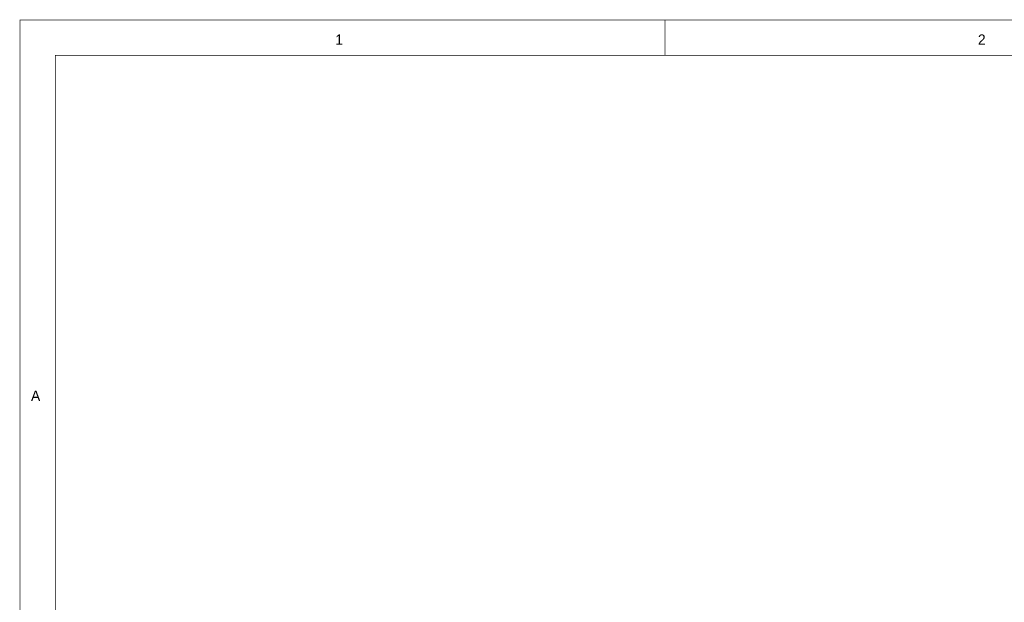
# Model space of a CAD drawing. Extents: x 0 to 22, y 0 to 17.
# Tile 16 of 58: x 0 to 5.6, y 13.7 to 17. Entities that reach past the tile are written whole.
import ezdxf

# ---------------------------------------------------------------- set-up
doc = ezdxf.new("R2010")
doc.units = 0
doc.layers.add('SHEET', color=255, linetype='CONTINUOUS')

msp = doc.modelspace()

# ---------------------------------------------------------------- linework, layer by layer
at = {"layer": 'SHEET', "const_width": 0.0039}
for points in [[(0.0008, 17), (0.0008, 0), (21.9992, 0), (21.9992, 17), (0.0008, 17), (0.0008, 17)], [(0.0008, 17), (21.9992, 17), (21.9992, 0), (0.0008, 0), (0.0008, 17)], [(0.2012, 16.7997), (0.2012, 0.1995), (21.7997, 0.1995), (21.7997, 16.7997), (0.2012, 16.7997), (0.2012, 16.7997)], [(0.2012, 16.7997), (21.7997, 16.7997), (21.7997, 0.1995), (0.2012, 0.1995), (0.2012, 16.7997)]]:
    msp.add_lwpolyline(points, close=True, dxfattribs=at)
for points in [[(0.0008, 17), (0.2008, 17)], [(3.6673, 17), (3.6673, 16.7999)]]:
    msp.add_lwpolyline(points, dxfattribs=at)

# ---------------------------------------------------------------- texts
at = {"layer": 'SHEET'}
for s, p in [('1', (1.7929, 16.8598)), ('2', (5.4453, 16.8598)), ('A', (0.0634, 14.8347))]:
    msp.add_text(s, height=0.0584, dxfattribs=at).set_placement(p)

doc.saveas('drawing.dxf')
